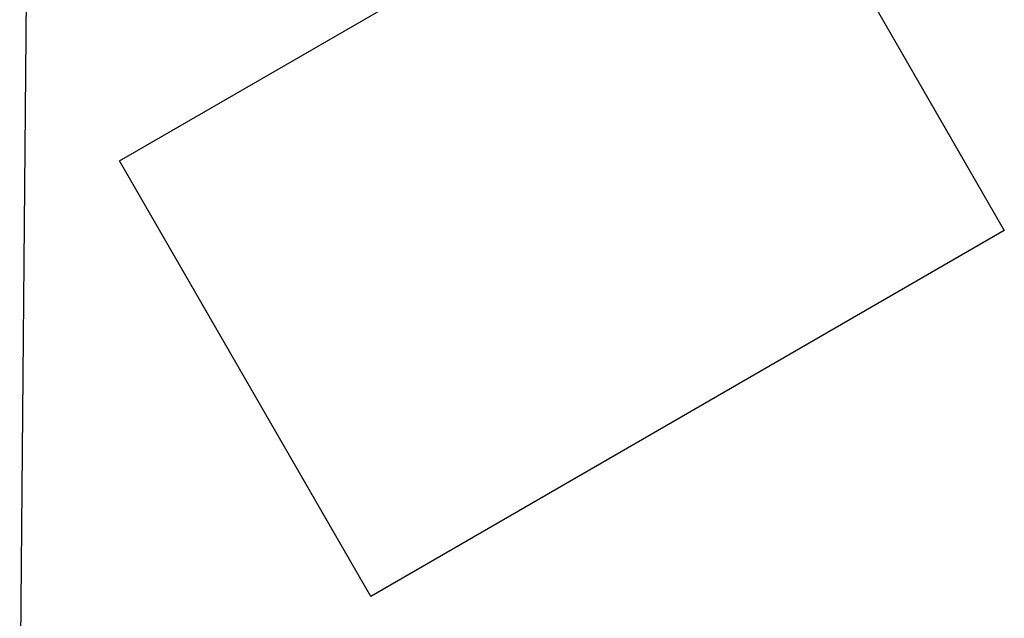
# Model space of a CAD drawing. Header units: millimetres. Extents: x 0 to 354, y 0 to 59.
# Tile 35 of 84: x 156.87 to 165.49, y 35.11 to 40.35. Entities that reach past the tile are written whole.
import ezdxf

# ---------------------------------------------------------------- set-up
doc = ezdxf.new("R2010")
doc.units = ezdxf.units.MM
doc.layers.add('ARQ-HTC', color=9, linetype='Continuous')

msp = doc.modelspace()

# ---------------------------------------------------------------- linework, layer by layer
at = {"layer": 'ARQ-HTC', "color": 1, "linetype": 'Continuous'}
for p, q in [((157.045, 54.0385), (156.8707, 34.0982)), ((157.7439, 39.1144), (163.286, 42.3152)), ((163.286, 42.3152), (165.4865, 38.505)), ((159.9445, 35.3042), (157.7439, 39.1144)), ((165.4865, 38.505), (159.9445, 35.3042))]:
    msp.add_line(p, q, dxfattribs=at)

doc.saveas('drawing.dxf')
